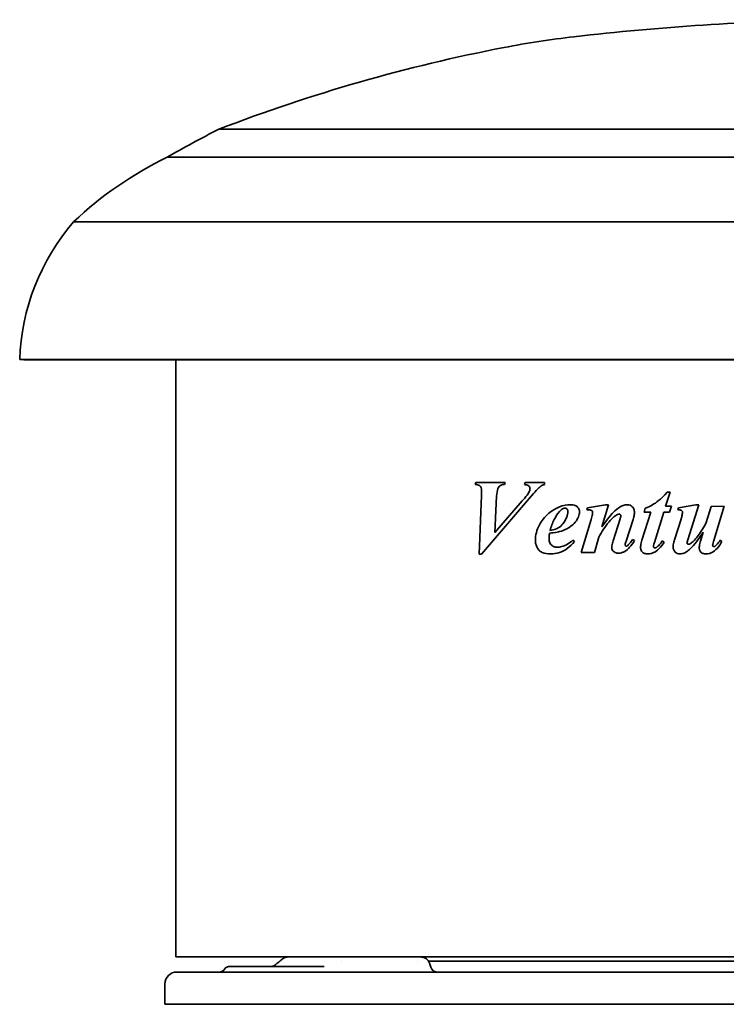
# Model space of a CAD drawing. Header units: millimetres. Extents: x 247 to 1013, y 217 to 674.
# Tile 1 of 5: x 247 to 576, y 217 to 674. Entities that reach past the tile are written whole.
import ezdxf

# ---------------------------------------------------------------- set-up
doc = ezdxf.new("R2010")
doc.units = ezdxf.units.MM
doc.header["$LTSCALE"] = 3
doc.layers.add('Krawędzie widoczne(ISO)', color=7, linetype='Continuous', lineweight=35, true_color=0x262659)

msp = doc.modelspace()

# ---------------------------------------------------------------- linework, layer by layer
at = {"layer": 'Krawędzie widoczne(ISO)'}
for p, q in [((920, 623.29), (340, 623.29)), ((944.05, 610.29), (315.95, 610.29)), ((987.5, 580.29), (272.5, 580.29)), ((1012.5, 516.29), (247.5, 516.29)), ((249.5, 516.22), (247.5, 516.29)), ((1010.5, 516.22), (249.5, 516.22)), ((320, 238.79), (320, 516.22)), ((459.09, 458.27), (459.38, 459.14)), ((459.38, 459.14), (473.02, 459.14)), ((473.02, 459.14), (472.75, 458.27)), ((482.03, 458.27), (482.38, 459.14)), ((482.38, 459.14), (491.34, 459.14)), ((491.34, 458.27), (491.34, 459.14)), ((460.92, 425.94), (461.98, 453.1)), ((486.2, 454.08), (461.98, 425.94)), ((549.6, 454.74), (547.56, 448.22)), ((548.3, 454.74), (549.6, 454.74)), ((469.06, 452.83), (468.29, 435.91)), ((468.29, 435.91), (480.94, 450.63)), ((511.28, 447.45), (519.58, 448.88)), ((521.1, 448.88), (517.99, 438.62)), ((519.58, 448.88), (521.1, 448.88)), ((553.5, 447.45), (561.59, 448.88)), ((563.02, 448.88), (557.9, 432.62)), ((561.59, 448.88), (563.02, 448.88)), ((511.02, 446.55), (511.28, 447.45)), ((536.58, 432.49), (540.64, 445.46)), ((537.59, 445.46), (538.04, 447.24)), ((540.64, 445.46), (537.59, 445.46)), ((546.71, 445.46), (542.36, 431.4)), ((549.42, 445.46), (546.71, 445.46)), ((547.56, 448.22), (550.24, 448.22)), ((550.24, 448.22), (549.42, 445.46)), ((553.29, 446.55), (553.5, 447.45)), ((566.44, 440.69), (568.7, 448)), ((568.7, 448), (574.77, 448.22)), ((574.77, 448.22), (570, 432.31)), ((508.34, 426.68), (512.98, 442.01)), ((523.14, 432.07), (526.4, 442.33)), ((532.45, 442.06), (529.18, 431.99)), ((551.73, 432.6), (554.75, 442.17)), ((563.82, 432.01), (565.01, 436.07)), ((504.52, 432.38), (505.24, 431.77)), ((516.53, 433.79), (514.47, 426.68)), ((532.23, 432.76), (533.14, 432.23)), ((546.02, 432.09), (546.87, 431.56)), ((572.91, 432.38), (573.74, 431.83)), ((461.98, 425.94), (460.92, 425.94)), ((514.47, 426.68), (508.34, 426.68)), ((372.36, 238.79), (320, 238.79)), ((394.54, 238.79), (372.36, 238.79)), ((421.42, 238.79), (394.54, 238.79)), ((838.1, 238.79), (421.42, 238.79)), ((375.21, 234.29), (344.53, 234.29)), ((388.99, 234.29), (375.21, 234.29)), ((397.04, 236.79), (397.04, 236.79)), ((432.09, 236.79), (432.09, 236.79)), ((437.48, 236.79), (822.47, 236.79)), ((438.08, 235.46), (438.47, 234.01)), ((320.5, 231.79), (325, 231.79)), ((935, 231.79), (325, 231.79)), ((315, 226.29), (315, 216.79)), ((315, 216.79), (325, 216.79)), ((935, 216.79), (325, 216.79))]:
    msp.add_line(p, q, dxfattribs=at)
for centre, radius, start, end in [((645.9, -554.75), 1229.14, 90.9674, 96.58257), ((554.92, 233.66), 435.5, 96.5826, 100.9098), ((619.45, -101.09), 776.41, 100.90975, 111.09523), ((559.69, 188.09), 487.51, 116.7843, 119.998), ((391.21, 454.82), 172.72, 115.8325, 133.416), ((351.3, 512.62), 103.87, 139.3484, 177.9779), ((441.37, 234.79), 3, 195, 270), ((320.5, 226.29), 5.5, 90, 180), ((340.2, 234.79), 3, 270, 329.9942), ((340.2, 234.79), 3, 329.9942, 329.9975)]:
    msp.add_arc(centre, radius, start, end, dxfattribs=at)
for points, knots in [([(459.09, 458.27), (459.87, 458.21), (460.55, 458.06), (461.25, 457.68), (461.42, 457.54), (461.72, 457.17), (461.83, 456.95), (462.02, 456.35), (462.06, 455.97), (462.06, 455.59)], [-0.4226165, -0.4226165, -0.4226165, -0.4226165, -0.2647022, -0.2647022, -0.1915704, -0.1915704, -0.113055, -0.113055, 0, 0, 0, 0]), ([(469.06, 452.83), (469.12, 454.23), (469.28, 455.47), (469.81, 456.86), (470.02, 457.13), (470.44, 457.58), (470.76, 457.8), (471.62, 458.19), (472.19, 458.27), (472.75, 458.27)], [-0.5075649, -0.5075649, -0.5075649, -0.5075649, -0.3921278, -0.3921278, -0.3234754, -0.3234754, -0.1926629, -0.1926629, 0, 0, 0, 0]), ([(482.03, 458.27), (482.67, 458.17), (483.28, 458.02), (483.8, 457.74), (484.05, 457.6), (484.36, 457.22), (484.44, 457.09), (484.55, 456.8), (484.58, 456.65), (484.58, 456.49)], [-0.6735227, -0.6735227, -0.6735227, -0.6735227, -0.2022276, -0.2022276, -0.095584, -0.095584, -0.0467581, -0.0467581, 0, 0, 0, 0]), ([(489.46, 457.42), (489.83, 457.71), (490.25, 457.91), (490.89, 458.15), (491.12, 458.21), (491.34, 458.27)], [-0.2268362, -0.2268362, -0.2268362, -0.2268362, -0.0766425, -0.0766425, 0, 0, 0, 0]), ([(462.06, 455.59), (462.06, 455.5), (462.03, 454.61), (462.01, 453.88), (462, 453.47), (461.98, 453.1)], [-0.2188014, -0.2188014, -0.2188014, -0.2188014, -0.1126612, -0.1126612, 0, 0, 0, 0]), ([(484.58, 456.49), (484.58, 456.28), (484.55, 456.08), (484.45, 455.65), (484.38, 455.42), (484.03, 454.55), (483.66, 453.99), (482.55, 452.5), (481.66, 451.45), (480.94, 450.63)], [-0.7332783, -0.7332783, -0.7332783, -0.7332783, -0.6646129, -0.6646129, -0.5845883, -0.5845883, -0.3473041, -0.3473041, 0, 0, 0, 0]), ([(486.2, 454.08), (486.92, 454.92), (487.9, 456.01), (488.94, 457), (489.21, 457.23), (489.46, 457.42)], [-0.4606801, -0.4606801, -0.4606801, -0.4606801, -0.1008513, -0.1008513, 0, 0, 0, 0]), ([(548.3, 454.74), (544.98, 451.07), (543.23, 449.83), (540.38, 448.21), (539.22, 447.68), (538.04, 447.24)], [-1.014353, -1.014353, -1.014353, -1.014353, -0.392683, -0.392683, 0, 0, 0, 0]), ([(503.46, 448.88), (501.68, 448.88), (499.96, 448.52), (496.69, 447.24), (494.91, 446.24), (491.23, 443.2), (489.89, 441.3), (488.33, 438.36), (487.84, 437.16), (487.2, 434.74), (487.04, 433.56), (487.04, 432.36)], [-2.380907, -2.380907, -2.380907, -2.380907, -1.876741, -1.876741, -1.386782, -1.386782, -0.75669, -0.75669, -0.360468, -0.360468, 0, 0, 0, 0]), ([(507.54, 445.51), (507.54, 445.73), (507.53, 445.96), (507.45, 446.38), (507.39, 446.59), (507.16, 447.16), (506.94, 447.49), (506.38, 448.07), (506.04, 448.32), (504.91, 448.79), (504.16, 448.88), (503.46, 448.88)], [-0.7199842, -0.7199842, -0.7199842, -0.7199842, -0.6344064, -0.6344064, -0.5525987, -0.5525987, -0.3937276, -0.3937276, -0.2308069, -0.2308069, 0, 0, 0, 0]), ([(529.87, 448.88), (529.16, 448.88), (528.45, 448.72), (526.64, 448.06), (525.8, 447.47), (524.48, 446.49), (523.55, 445.61), (522.74, 444.77)], [-0.5971976, -0.5971976, -0.5971976, -0.5971976, -0.5090177, -0.5090177, -0.3608748, -0.3608748, 0, 0, 0, 0]), ([(533.08, 445.27), (533.08, 445.56), (533.06, 445.84), (532.96, 446.37), (532.89, 446.62), (532.59, 447.35), (532.32, 447.7), (531.78, 448.24), (531.45, 448.47), (530.7, 448.8), (530.29, 448.88), (529.87, 448.88)], [-0.4861603, -0.4861603, -0.4861603, -0.4861603, -0.4259909, -0.4259909, -0.3698787, -0.3698787, -0.2578789, -0.2578789, -0.1330318, -0.1330318, 0, 0, 0, 0]), ([(502.13, 445.86), (502.13, 445.37), (502.08, 444.88), (501.86, 443.88), (501.7, 443.36), (501.25, 442.25), (500.73, 441.11), (499.25, 439.25), (498.47, 438.56), (497.13, 437.74), (496.15, 437.27), (493.83, 436.92)], [-5.154802, -5.154802, -5.154802, -5.154802, -4.186895, -4.186895, -3.117973, -3.117973, -1.78684, -1.78684, -0.778955, -0.778955, 0, 0, 0, 0]), ([(493.83, 436.92), (494.35, 438.67), (495, 440.43), (496.47, 443.36), (497.27, 444.63), (498.24, 445.7)], [-1.004968, -1.004968, -1.004968, -1.004968, -0.452206, -0.452206, 0, 0, 0, 0]), ([(498.24, 445.7), (498.53, 446.02), (498.85, 446.34), (499.47, 446.82), (499.77, 447.01), (500.32, 447.23), (500.56, 447.29), (500.81, 447.29)], [-0.3304645, -0.3304645, -0.3304645, -0.3304645, -0.1923553, -0.1923553, -0.0819041, -0.0819041, 0, 0, 0, 0]), ([(500.81, 447.29), (500.92, 447.29), (501.03, 447.28), (501.24, 447.23), (501.33, 447.2), (501.6, 447.07), (501.72, 446.96), (501.9, 446.76), (501.98, 446.62), (502.11, 446.27), (502.13, 446.06), (502.13, 445.86)], [-0.1873847, -0.1873847, -0.1873847, -0.1873847, -0.1667252, -0.1667252, -0.1475385, -0.1475385, -0.1121, -0.1121, -0.0624016, -0.0624016, 0, 0, 0, 0]), ([(506.54, 442.12), (506.97, 442.83), (507.29, 443.6), (507.51, 444.79), (507.54, 445.15), (507.54, 445.51)], [-0.3645125, -0.3645125, -0.3645125, -0.3645125, -0.1086278, -0.1086278, 0, 0, 0, 0]), ([(511.02, 446.55), (511.49, 446.55), (512, 446.53), (512.53, 446.45), (512.81, 446.41), (513.2, 446.2), (513.31, 446.12), (513.5, 445.91), (513.56, 445.8), (513.65, 445.56), (513.67, 445.4), (513.67, 445.25)], [-0.3835257, -0.3835257, -0.3835257, -0.3835257, -0.1785496, -0.1785496, -0.108697, -0.108697, -0.0786001, -0.0786001, -0.0468248, -0.0468248, 0, 0, 0, 0]), ([(513.67, 445.25), (513.66, 444.77), (513.52, 444.08), (513.23, 442.88), (513.1, 442.44), (512.98, 442.01)], [-0.3722806, -0.3722806, -0.3722806, -0.3722806, -0.1331886, -0.1331886, 0, 0, 0, 0]), ([(522.74, 444.77), (521.87, 443.85), (520.78, 442.43), (519.22, 440.33), (518.59, 439.46), (517.99, 438.62)], [-0.8019559, -0.8019559, -0.8019559, -0.8019559, -0.31757, -0.31757, 0, 0, 0, 0]), ([(523.54, 443.23), (524.12, 443.74), (524.71, 444.15), (525.48, 444.43), (525.72, 444.48), (525.95, 444.48)], [-0.2601156, -0.2601156, -0.2601156, -0.2601156, -0.0740227, -0.0740227, 0, 0, 0, 0]), ([(525.95, 444.48), (526.02, 444.48), (526.1, 444.47), (526.24, 444.43), (526.3, 444.41), (526.46, 444.32), (526.54, 444.25), (526.64, 444.14), (526.68, 444.08), (526.73, 443.95), (526.74, 443.88), (526.74, 443.81)], [-0.1049853, -0.1049853, -0.1049853, -0.1049853, -0.0864124, -0.0864124, -0.0685531, -0.0685531, -0.0420706, -0.0420706, -0.0207169, -0.0207169, 0, 0, 0, 0]), ([(526.74, 443.81), (526.74, 443.58), (526.68, 443.27), (526.53, 442.72), (526.46, 442.52), (526.4, 442.33)], [-0.1704252, -0.1704252, -0.1704252, -0.1704252, -0.0611283, -0.0611283, 0, 0, 0, 0]), ([(532.45, 442.06), (532.69, 442.8), (532.91, 443.59), (533.06, 444.67), (533.08, 444.97), (533.08, 445.27)], [-0.3243819, -0.3243819, -0.3243819, -0.3243819, -0.0907078, -0.0907078, 0, 0, 0, 0]), ([(553.29, 446.55), (553.58, 446.55), (553.93, 446.53), (554.44, 446.46), (554.6, 446.41), (554.9, 446.25), (555.03, 446.17), (555.24, 445.94), (555.3, 445.83), (555.39, 445.61), (555.41, 445.47), (555.41, 445.33)], [-0.1808561, -0.1808561, -0.1808561, -0.1808561, -0.1327906, -0.1327906, -0.0981299, -0.0981299, -0.070813, -0.070813, -0.0430683, -0.0430683, 0, 0, 0, 0]), ([(555.41, 445.33), (555.41, 444.91), (555.28, 444.24), (555, 443.09), (554.87, 442.61), (554.75, 442.17)], [-0.3574258, -0.3574258, -0.3574258, -0.3574258, -0.1387771, -0.1387771, 0, 0, 0, 0]), ([(498.32, 436.39), (499.47, 436.71), (500.61, 437.13), (503.25, 438.5), (504.16, 439.3), (505.31, 440.38), (505.97, 441.2), (506.54, 442.12)], [-0.6108882, -0.6108882, -0.6108882, -0.6108882, -0.4958632, -0.4958632, -0.3307471, -0.3307471, 0, 0, 0, 0]), ([(516.53, 433.79), (517.88, 436.27), (519.46, 438.78), (521.97, 441.73), (522.73, 442.52), (523.54, 443.23)], [-1.195571, -1.195571, -1.195571, -1.195571, -0.334576, -0.334576, 0, 0, 0, 0]), ([(566.44, 440.69), (565.36, 438.64), (564.11, 436.5), (562.22, 433.89), (561.64, 433.16), (561.03, 432.49)], [-0.9729795, -0.9729795, -0.9729795, -0.9729795, -0.2752896, -0.2752896, 0, 0, 0, 0]), ([(493.41, 433.1), (493.41, 433.64), (493.46, 434.24), (493.54, 435.07), (493.58, 435.38), (493.62, 435.67)], [-0.2522092, -0.2522092, -0.2522092, -0.2522092, -0.0902566, -0.0902566, 0, 0, 0, 0]), ([(493.62, 435.67), (494.76, 435.77), (496, 435.9), (497.53, 436.19), (497.93, 436.28), (498.32, 436.39)], [-0.5122068, -0.5122068, -0.5122068, -0.5122068, -0.1320515, -0.1320515, 0, 0, 0, 0]), ([(560.53, 429.97), (561.31, 430.85), (562.34, 432.25), (563.78, 434.28), (564.41, 435.19), (565.01, 436.07)], [-0.7522036, -0.7522036, -0.7522036, -0.7522036, -0.321276, -0.321276, 0, 0, 0, 0]), ([(487.04, 432.36), (487.04, 431.76), (487.11, 431.18), (487.39, 430.04), (487.59, 429.51), (488.15, 428.47), (488.48, 428.04), (489.11, 427.32), (489.62, 426.98), (491.31, 426.19), (492.71, 426.02), (494.1, 426.02)], [-1.011641, -1.011641, -1.011641, -1.011641, -0.902803, -0.902803, -0.795932, -0.795932, -0.680778, -0.680778, -0.46112, -0.46112, 0, 0, 0, 0]), ([(497.23, 429.15), (496.72, 429.15), (496.21, 429.22), (495.3, 429.55), (494.91, 429.79), (494.24, 430.42), (493.99, 430.77), (493.67, 431.45), (493.57, 431.76), (493.44, 432.41), (493.41, 432.76), (493.41, 433.1)], [-0.6396909, -0.6396909, -0.6396909, -0.6396909, -0.4793606, -0.4793606, -0.3351749, -0.3351749, -0.2013625, -0.2013625, -0.1035086, -0.1035086, 0, 0, 0, 0]), ([(494.1, 426.02), (495.49, 426.02), (496.86, 426.21), (499.54, 427.09), (500.72, 427.74), (503.09, 429.52), (504.21, 430.63), (505.24, 431.77)], [-1.40634, -1.40634, -1.40634, -1.40634, -0.943399, -0.943399, -0.480321, -0.480321, 0, 0, 0, 0]), ([(504.52, 432.38), (503.64, 431.67), (502.66, 430.96), (501.14, 430.1), (500.33, 429.68), (498.61, 429.24), (497.93, 429.15), (497.23, 429.15)], [-1.20447, -1.20447, -1.20447, -1.20447, -0.580501, -0.580501, -0.23104, -0.23104, 0, 0, 0, 0]), ([(523.14, 432.07), (522.93, 431.37), (522.69, 430.53), (522.55, 429.57), (522.53, 429.31), (522.53, 429.07)], [-0.2931545, -0.2931545, -0.2931545, -0.2931545, -0.0724033, -0.0724033, 0, 0, 0, 0]), ([(525.71, 426.39), (526.15, 426.39), (526.59, 426.45), (527.47, 426.68), (527.9, 426.85), (529.26, 427.56), (530.1, 428.29), (531.7, 430.02), (532.47, 431.12), (533.14, 432.23)], [-1.012733, -1.012733, -1.012733, -1.012733, -0.871782, -0.871782, -0.725596, -0.725596, -0.392145, -0.392145, 0, 0, 0, 0]), ([(528.76, 430.26), (528.76, 430.47), (528.85, 430.84), (529.03, 431.48), (529.11, 431.74), (529.18, 431.99)], [-0.2006714, -0.2006714, -0.2006714, -0.2006714, -0.0771467, -0.0771467, 0, 0, 0, 0]), ([(529.32, 429.63), (529.28, 429.63), (529.25, 429.63), (529.18, 429.65), (529.15, 429.66), (529.03, 429.73), (528.96, 429.81), (528.87, 429.91), (528.83, 429.97), (528.77, 430.12), (528.76, 430.19), (528.76, 430.26)], [-0.07458318, -0.07458318, -0.07458318, -0.07458318, -0.06914165, -0.06914165, -0.06335516, -0.06335516, -0.04675336, -0.04675336, -0.02261521, -0.02261521, 0, 0, 0, 0]), ([(531.54, 431.77), (531.19, 431.27), (530.79, 430.77), (530.19, 430.16), (530.01, 429.99), (529.82, 429.84)], [-0.2640449, -0.2640449, -0.2640449, -0.2640449, -0.0758796, -0.0758796, 0, 0, 0, 0]), ([(532.23, 432.76), (532.07, 432.53), (531.87, 432.25), (531.65, 431.94), (531.6, 431.85), (531.54, 431.77)], [-0.1159439, -0.1159439, -0.1159439, -0.1159439, -0.028572, -0.028572, 0, 0, 0, 0]), ([(536.58, 432.49), (536.33, 431.67), (536.1, 430.76), (535.95, 429.59), (535.92, 429.26), (535.92, 428.94)], [-0.3549788, -0.3549788, -0.3549788, -0.3549788, -0.0964459, -0.0964459, 0, 0, 0, 0]), ([(539.34, 426.02), (539.78, 426.02), (540.21, 426.07), (541.09, 426.28), (541.53, 426.43), (542.67, 426.96), (543.59, 427.48), (545.48, 429.38), (546.24, 430.46), (546.87, 431.56)], [-1.316533, -1.316533, -1.316533, -1.316533, -1.075137, -1.075137, -0.819758, -0.819758, -0.386396, -0.386396, 0, 0, 0, 0]), ([(541.94, 429.41), (541.94, 429.78), (542.03, 430.22), (542.2, 430.89), (542.28, 431.15), (542.36, 431.4)], [-0.2078702, -0.2078702, -0.2078702, -0.2078702, -0.080496, -0.080496, 0, 0, 0, 0]), ([(546.02, 432.09), (545.49, 431.34), (544.86, 430.51), (543.99, 429.62), (543.74, 429.38), (543.48, 429.18)], [-0.3825834, -0.3825834, -0.3825834, -0.3825834, -0.1015385, -0.1015385, 0, 0, 0, 0]), ([(551.73, 432.6), (551.48, 431.85), (551.23, 430.98), (551.07, 429.91), (551.04, 429.6), (551.04, 429.31)], [-0.3275907, -0.3275907, -0.3275907, -0.3275907, -0.0879447, -0.0879447, 0, 0, 0, 0]), ([(557.53, 431.06), (557.53, 431.3), (557.62, 431.67), (557.76, 432.17), (557.83, 432.41), (557.9, 432.62)], [-0.1581896, -0.1581896, -0.1581896, -0.1581896, -0.0689512, -0.0689512, 0, 0, 0, 0]), ([(557.69, 430.71), (557.66, 430.74), (557.63, 430.77), (557.58, 430.85), (557.56, 430.89), (557.54, 430.97), (557.53, 431.01), (557.53, 431.06)], [-0.03977875, -0.03977875, -0.03977875, -0.03977875, -0.02625909, -0.02625909, -0.01327487, -0.01327487, 0, 0, 0, 0]), ([(558.14, 430.53), (558.09, 430.53), (558.03, 430.53), (557.92, 430.56), (557.87, 430.58), (557.78, 430.64), (557.73, 430.67), (557.69, 430.71)], [-0.05148237, -0.05148237, -0.05148237, -0.05148237, -0.03386324, -0.03386324, -0.01694143, -0.01694143, 0, 0, 0, 0]), ([(561.03, 432.49), (560.59, 432.01), (560.07, 431.49), (559.28, 430.92), (558.97, 430.73), (558.49, 430.57), (558.32, 430.53), (558.14, 430.53)], [-0.3540113, -0.3540113, -0.3540113, -0.3540113, -0.1551593, -0.1551593, -0.0541198, -0.0541198, 0, 0, 0, 0]), ([(563.82, 432.01), (563.58, 431.27), (563.36, 430.44), (563.21, 429.37), (563.18, 429.06), (563.18, 428.75)], [-0.3265658, -0.3265658, -0.3265658, -0.3265658, -0.0912133, -0.0912133, 0, 0, 0, 0]), ([(566.39, 426.02), (566.84, 426.02), (567.28, 426.07), (568.16, 426.29), (568.58, 426.46), (569.92, 427.14), (570.74, 427.84), (572.32, 429.57), (573.09, 430.7), (573.74, 431.83)], [-0.9854356, -0.9854356, -0.9854356, -0.9854356, -0.8490406, -0.8490406, -0.7089743, -0.7089743, -0.3920542, -0.3920542, 0, 0, 0, 0]), ([(569.41, 429.97), (569.41, 430.12), (569.53, 430.59), (569.78, 431.52), (569.89, 431.93), (570, 432.31)], [-0.2875521, -0.2875521, -0.2875521, -0.2875521, -0.1159829, -0.1159829, 0, 0, 0, 0]), ([(572.91, 432.38), (572.44, 431.7), (571.82, 430.88), (571.05, 430.07), (570.83, 429.85), (570.61, 429.68)], [-0.339895, -0.339895, -0.339895, -0.339895, -0.0852606, -0.0852606, 0, 0, 0, 0]), ([(522.53, 429.07), (522.53, 428.89), (522.54, 428.72), (522.61, 428.38), (522.65, 428.22), (522.84, 427.76), (523.03, 427.49), (523.48, 427.04), (523.76, 426.82), (524.65, 426.46), (525.19, 426.39), (525.71, 426.39)], [-0.6018272, -0.6018272, -0.6018272, -0.6018272, -0.5252469, -0.5252469, -0.4516308, -0.4516308, -0.304464, -0.304464, -0.165483, -0.165483, 0, 0, 0, 0]), ([(529.82, 429.84), (529.72, 429.76), (529.6, 429.68), (529.42, 429.63), (529.37, 429.63), (529.32, 429.63)], [-0.05800311, -0.05800311, -0.05800311, -0.05800311, -0.01663096, -0.01663096, 0, 0, 0, 0]), ([(535.92, 428.94), (535.92, 428.73), (535.94, 428.53), (536.01, 428.14), (536.07, 427.96), (536.28, 427.45), (536.48, 427.17), (536.93, 426.72), (537.22, 426.48), (538.21, 426.09), (538.78, 426.02), (539.34, 426.02)], [-0.7413901, -0.7413901, -0.7413901, -0.7413901, -0.630639, -0.630639, -0.5254533, -0.5254533, -0.3298502, -0.3298502, -0.1745349, -0.1745349, 0, 0, 0, 0]), ([(542.63, 428.83), (542.57, 428.83), (542.5, 428.84), (542.38, 428.87), (542.33, 428.89), (542.2, 428.96), (542.13, 429.02), (542.03, 429.12), (542, 429.18), (541.95, 429.29), (541.94, 429.35), (541.94, 429.41)], [-0.1021379, -0.1021379, -0.1021379, -0.1021379, -0.0824348, -0.0824348, -0.0630433, -0.0630433, -0.0376379, -0.0376379, -0.0187762, -0.0187762, 0, 0, 0, 0]), ([(543.48, 429.18), (543.39, 429.1), (543.29, 429.04), (543.1, 428.93), (543, 428.89), (542.81, 428.84), (542.72, 428.83), (542.63, 428.83)], [-0.09678205, -0.09678205, -0.09678205, -0.09678205, -0.06118831, -0.06118831, -0.02904939, -0.02904939, 0, 0, 0, 0]), ([(551.04, 429.31), (551.04, 429.06), (551.06, 428.82), (551.14, 428.35), (551.21, 428.13), (551.5, 427.44), (551.78, 427.12), (552.27, 426.64), (552.58, 426.41), (553.32, 426.09), (553.73, 426.02), (554.14, 426.02)], [-0.4181061, -0.4181061, -0.4181061, -0.4181061, -0.376231, -0.376231, -0.3367995, -0.3367995, -0.248383, -0.248383, -0.1277643, -0.1277643, 0, 0, 0, 0]), ([(554.14, 426.02), (554.6, 426.02), (555.06, 426.09), (556.2, 426.42), (556.74, 426.71), (557.31, 427.03), (557.67, 427.28), (558.88, 428.23), (559.78, 429.15), (560.53, 429.97)], [-0.5856925, -0.5856925, -0.5856925, -0.5856925, -0.5388433, -0.5388433, -0.4666716, -0.4666716, -0.3390464, -0.3390464, 0, 0, 0, 0]), ([(563.18, 428.75), (563.18, 428.56), (563.2, 428.37), (563.27, 428.01), (563.32, 427.84), (563.51, 427.37), (563.69, 427.11), (564.12, 426.69), (564.41, 426.46), (565.34, 426.09), (565.87, 426.02), (566.39, 426.02)], [-0.668768, -0.668768, -0.668768, -0.668768, -0.5694376, -0.5694376, -0.4757781, -0.4757781, -0.3053834, -0.3053834, -0.1594646, -0.1594646, 0, 0, 0, 0]), ([(569.97, 429.39), (569.93, 429.39), (569.9, 429.39), (569.82, 429.41), (569.79, 429.43), (569.72, 429.47), (569.64, 429.52), (569.51, 429.68), (569.47, 429.75), (569.42, 429.87), (569.41, 429.92), (569.41, 429.97)], [-0.1576441, -0.1576441, -0.1576441, -0.1576441, -0.1190896, -0.1190896, -0.080003, -0.080003, -0.0385215, -0.0385215, -0.0159985, -0.0159985, 0, 0, 0, 0]), ([(570.61, 429.68), (570.5, 429.58), (570.38, 429.5), (570.16, 429.41), (570.07, 429.39), (569.97, 429.39)], [-0.07282565, -0.07282565, -0.07282565, -0.07282565, -0.02905056, -0.02905056, 0, 0, 0, 0]), ([(369.26, 237.6), (369.72, 237.98), (370.24, 238.29), (371.29, 238.68), (371.83, 238.79), (372.36, 238.79)], [0, 0, 0, 0, 0.1896719, 0.1896719, 0.3642365, 0.3642365, 0.3642365, 0.3642365]), ([(433.75, 238.79), (433.75, 238.79), (433.75, 238.79), (433.75, 238.79), (433.75, 238.79), (433.75, 238.79), (433.75, 238.79), (433.75, 238.79), (433.75, 238.79), (433.76, 238.79), (433.76, 238.79), (433.78, 238.79), (433.79, 238.79), (433.84, 238.79), (433.87, 238.78), (434.01, 238.78), (434.12, 238.77), (434.53, 238.73), (434.85, 238.66), (435.61, 238.41), (436.05, 238.18), (436.82, 237.61), (437.16, 237.25), (437.7, 236.47), (437.91, 236.04), (438.06, 235.55), (438.07, 235.5), (438.08, 235.46)], [0, 0, 0, 0, 0.0000137, 0.0000137, 0.0000569, 0.0000569, 0.0001864, 0.0001864, 0.0005751, 0.0005751, 0.0017411, 0.0017411, 0.0052392, 0.0052392, 0.015734, 0.015734, 0.0472358, 0.0472358, 0.1422091, 0.1422091, 0.2869279, 0.2869279, 0.4306988, 0.4306988, 0.5718843, 0.5718843, 0.5852653, 0.5852653, 0.5852653, 0.5852653]), ([(342.8, 233.29), (342.89, 233.45), (343.01, 233.6), (343.31, 233.88), (343.48, 234), (343.86, 234.19), (344.08, 234.25), (344.37, 234.28), (344.45, 234.29), (344.53, 234.29)], [0, 0, 0, 0, 0.057461, 0.057461, 0.1203718, 0.1203718, 0.1847329, 0.1847329, 0.208618, 0.208618, 0.208618, 0.208618]), ([(364.04, 234.29), (364.3, 234.29), (364.65, 234.34), (365.38, 234.59), (365.75, 234.78), (366.16, 235.05), (366.22, 235.1), (366.28, 235.14)], [0, 0, 0, 0, 0.1735386, 0.1735386, 0.3371262, 0.3371262, 0.3664688, 0.3664688, 0.3664688, 0.3664688])]:
    msp.add_open_spline(points, degree=3, knots=knots, dxfattribs=at)
for points in [[(344.53, 234.29), (344.53, 234.29), (344.53, 234.29), (344.53, 234.29)], [(366.28, 235.15), (366.33, 235.19), (366.38, 235.23), (366.43, 235.27)], [(366.28, 235.15), (366.28, 235.15), (366.28, 235.15), (366.28, 235.15)], [(366.45, 235.28), (367.38, 236.05), (368.32, 236.82), (369.25, 237.59)], [(369.26, 237.6), (369.26, 237.6), (369.26, 237.59), (369.25, 237.59)], [(438.08, 235.46), (438.08, 235.46), (438.08, 235.46), (438.08, 235.46)]]:
    msp.add_open_spline(points, degree=3, dxfattribs=at)

doc.saveas('drawing.dxf')
